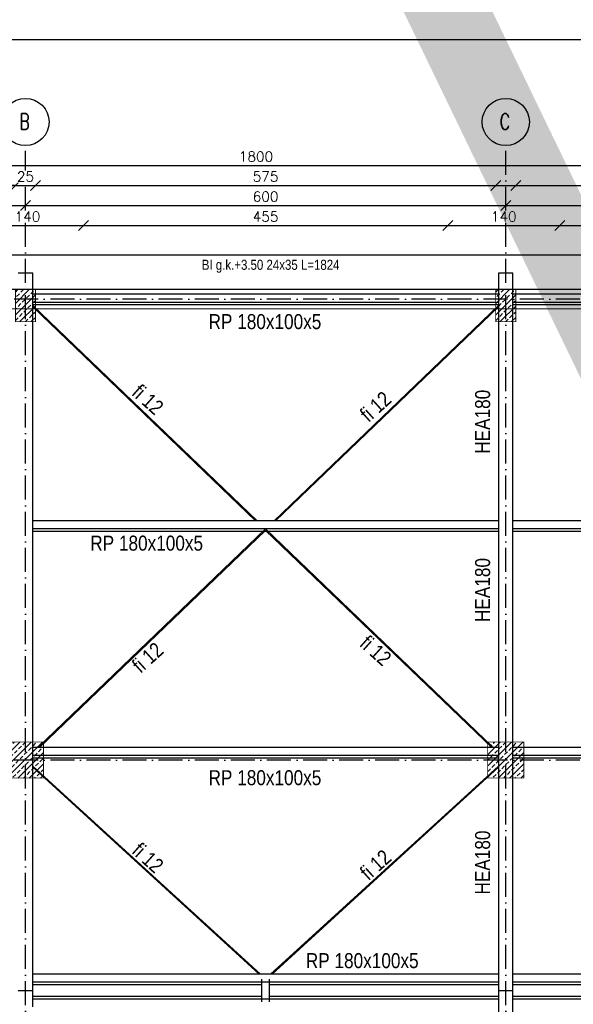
# Model space of a CAD drawing. Header units: millimetres. Extents: x -175722 to -110961, y 52375 to 104640.
# Tile 17 of 146: x -156402 to -155711, y 72850 to 74080. Entities that reach past the tile are written whole.
import ezdxf

# ---------------------------------------------------------------- set-up
doc = ezdxf.new("R2010")
doc.units = ezdxf.units.MM
doc.linetypes.add('ACAD_ISO10W100', pattern=[18, 12, -3, 0, -3])
for name, color, linetype in [('1', 7, 'Continuous'), ('_R - RAMKI', 7, 'Continuous'), ('AS_Balustrady', 53, 'Continuous'), ('AS_Belki', 145, 'Continuous'), ('H', 8, 'Continuous'), ('OSIE', 4, 'ACAD_ISO10W100')]:
    doc.layers.add(name, color=color, linetype=linetype)
doc.layers.add('A_KONSTRUKCJA', color=170, linetype='Continuous', lineweight=30)
doc.styles.add('ROMANS', font='romans')
doc.styles.add('TAB_Arial_bold', font='arialbd.ttf')
doc.styles.add('Technic', font='technic_.ttf')
doc.dimstyles.new('Architektoniczny200', dxfattribs={"dimscale": 5, "dimtxt": 2.5, "dimasz": 1.5, "dimexe": 1, "dimexo": 2, "dimgap": 0, "dimtad": 0, "dimdec": 1, "dimzin": 9, "dimtxsty": 'Technic', "dimblk": 'Architectural', "dimcen": 1, "dimclrt": 7, "dimaunit": 1, "dimadec": 0, "dimazin": 0, "dimtfac": 1, "dimtdec": 1, "dimtix": 1, "dimtmove": 2, "dimatfit": 3, "dimldrblk": 'DOT', "dimfxl": 0, "dimtvp": 0.769231, "dimtolj": 1, "dimarcsym": 0})
doc.dimstyles.new('AS_DIM_STYLE1', dxfattribs={"dimscale": 5, "dimtxt": 2.5, "dimasz": 1, "dimexe": 1.25, "dimexo": 2, "dimgap": 1, "dimtad": 1, "dimdec": 0, "dimdsep": 46, "dimtxsty": 'ROMANS', "dimblk": 'OBLIQUE', "dimcen": 0, "dimdle": 1, "dimclrd": 8, "dimclre": 8, "dimclrt": 9, "dimadec": 0, "dimazin": 0, "dimtfac": 1, "dimtdec": 0, "dimtmove": 1, "dimatfit": 3, "dimldrblk": 'CLOSEDBLANK', "dimfxl": 0, "dimtolj": 1, "dimtzin": 0, "dimarcsym": 0})

# ---------------------------------------------------------------- blocks, each defined once
blk = doc.blocks.new('d2')
at = {"layer": 'AS_Belki', "linetype": 'Continuous', "ltscale": 0.25}
for p, q in [((-173728.4, 81684.3), (-173746.4, 81684.3)), ((-173728.4, 81375.1), (-173728.4, 81684.3)), ((-173128.4, 81684.3), (-173146.4, 81684.3)), ((-173146.4, 81684.3), (-173146.4, 81375.1)), ((-173128.4, 81375.1), (-173128.4, 81684.3)), ((-173146.4, 81658.2), (-173728.4, 81658.2)), ((-173728.4, 81648.3), (-173146.4, 81648.3)), ((-172546.4, 81658.2), (-173128.4, 81658.2)), ((-173128.4, 81648.3), (-172546.4, 81648.3)), ((-173728.4, 81645.2), (-173146.4, 81645.2)), ((-173448.1, 81375.1), (-173728.4, 81644)), ((-173728.4, 81642.3), (-173449.9, 81375.1)), ((-173146.4, 81644), (-173426.7, 81375.1)), ((-173425, 81375.1), (-173146.4, 81642.3)), ((-173128.4, 81645.2), (-172546.4, 81645.2)), ((-173146.4, 81375.1), (-173728.4, 81375.1)), ((-173728.4, 81365.2), (-173728.4, 81375.1)), ((-173728.4, 81091.9), (-173728.4, 81365.2)), ((-173728.4, 81365.2), (-173146.4, 81365.2)), ((-173437.4, 81364.8), (-173721.8, 81091.9)), ((-173153, 81091.9), (-173437.4, 81364.8)), ((-173146.4, 81375.1), (-173146.4, 81365.2)), ((-173146.4, 81365.2), (-173146.4, 81091.9)), ((-172546.4, 81375.1), (-173128.4, 81375.1)), ((-173128.4, 81365.2), (-173128.4, 81375.1)), ((-173128.4, 81091.9), (-173128.4, 81365.2)), ((-173128.4, 81365.2), (-172546.4, 81365.2)), ((-173728.4, 81362.1), (-173440.2, 81362.1)), ((-173720.1, 81091.9), (-173437.4, 81363.1)), ((-173438.5, 81362.1), (-173436.4, 81362.1)), ((-173437.4, 81363.1), (-173154.8, 81091.9)), ((-173434.6, 81362.1), (-173146.4, 81362.1)), ((-173128.4, 81362.1), (-172546.4, 81362.1)), ((-173146.4, 81091.9), (-173728.4, 81091.9)), ((-173728.4, 81082.1), (-173728.4, 81091.9)), ((-173728.4, 80808.8), (-173728.4, 81082.1)), ((-173728.4, 81082.1), (-173146.4, 81082.1)), ((-173146.4, 81091.9), (-173146.4, 81082.1)), ((-173146.4, 81082.1), (-173146.4, 80808.8)), ((-172546.4, 81091.9), (-173128.4, 81091.9)), ((-173128.4, 81082.1), (-173128.4, 81091.9)), ((-173128.4, 80808.8), (-173128.4, 81082.1)), ((-173128.4, 81082.1), (-172546.4, 81082.1)), ((-173728.4, 81078.9), (-173146.4, 81078.9)), ((-173443.7, 80808.8), (-173728.4, 81068.7)), ((-173146.4, 81068.7), (-173431.2, 80808.8)), ((-173128.4, 81078.9), (-172546.4, 81078.9)), ((-173728.4, 81067.1), (-173445.4, 80808.8)), ((-173429.4, 80808.8), (-173146.4, 81067.1)), ((-173146.4, 80808.8), (-173728.4, 80808.8)), ((-173728.4, 80798.9), (-173728.4, 80808.8)), ((-173728.4, 80788.3), (-173728.4, 80798.9)), ((-173728.4, 80798.9), (-173146.4, 80798.9)), ((-173442.4, 80802.3), (-173442.4, 80774.3)), ((-173432.4, 80774.3), (-173432.4, 80802.3)), ((-173146.4, 80808.8), (-173146.4, 80798.9)), ((-173146.4, 80798.9), (-173146.4, 80788.3)), ((-172546.4, 80808.8), (-173128.4, 80808.8)), ((-173128.4, 80798.9), (-173128.4, 80808.8)), ((-173128.4, 80788.3), (-173128.4, 80798.9)), ((-173128.4, 80798.9), (-172546.4, 80798.9)), ((-173746.4, 80788.3), (-173728.4, 80788.3)), ((-173728.4, 80795.8), (-173442.4, 80795.8)), ((-173728.4, 80777.6), (-173728.4, 80788.3)), ((-173432.4, 80795.8), (-173146.4, 80795.8)), ((-173146.4, 80788.3), (-173128.4, 80788.3)), ((-173146.4, 80788.3), (-173146.4, 79892.3)), ((-173128.4, 80795.8), (-172546.4, 80795.8)), ((-173128.4, 79892.3), (-173128.4, 80788.3)), ((-173442.4, 80780.7), (-173728.4, 80780.7)), ((-173146.4, 80777.6), (-173728.4, 80777.6)), ((-173728.4, 80767.8), (-173728.4, 80777.6)), ((-173146.4, 80780.7), (-173432.4, 80780.7)), ((-172546.4, 80780.7), (-173128.4, 80780.7)), ((-172546.4, 80777.6), (-173128.4, 80777.6))]:
    blk.add_line(p, q, dxfattribs=at)
blk = doc.blocks.new('_Oblique')
at = {"color": 0, "linetype": 'ByBlock', "lineweight": -2}
blk.add_line((-0.5, -0.5), (0.5, 0.5), dxfattribs=at)
blk = doc.blocks.new('*D188')
at = {"layer": '_R - RAMKI', "color": 8, "lineweight": -2, "transparency": 16777216}
blk.add_line((-157019.6, 73897.8), (-155194.6, 73897.8), dxfattribs=at)
at = {"layer": 'Defpoints', "color": 0, "transparency": 16777216}
for p in [(-155207.1, 73897.8), (-157007.1, 73742.8), (-155207.1, 73742.8)]:
    blk.add_point(p, dxfattribs=at)
at = {"layer": '_R - RAMKI', "color": 8, "lineweight": -2, "transparency": 16777216, "xscale": 12.5, "yscale": 12.5, "zscale": 12.5, "rotation": 180}
blk.add_blockref('_Oblique', (-157007.1, 73897.8), dxfattribs=at)
at = {"layer": '_R - RAMKI', "color": 8, "lineweight": -2, "transparency": 16777216, "xscale": 12.5, "yscale": 12.5, "zscale": 12.5}
blk.add_blockref('_Oblique', (-155207.1, 73897.8), dxfattribs=at)
at = {"layer": '_R - RAMKI', "color": 9, "transparency": 16777216, "insert": (-156107.1, 73909.1), "char_height": 12.5, "attachment_point": 5, "style": 'ROMANS', "bg_fill": 3, "box_fill_scale": 1.1, "bg_fill_color": 256, "bg_fill_true_color": 13158600, "bg_fill_transparency": 0}
blk.add_mtext('\\A1;1800', dxfattribs=at)
blk = doc.blocks.new('_ClosedBlank')
at = {"color": 0, "linetype": 'ByBlock', "lineweight": -2}
for p, q in [((-1, 0.167), (0, 0)), ((-1, 0.167), (-1, -0.167)), ((0, 0), (-1, -0.167))]:
    blk.add_line(p, q, dxfattribs=at)
blk = doc.blocks.new('*D191')
at = {"layer": '_R - RAMKI', "color": 8, "lineweight": -2, "transparency": 16777216}
blk.add_line((-156979.6, 73872.8), (-156395.1, 73872.8), dxfattribs=at)
at = {"layer": 'Defpoints', "color": 0, "transparency": 16777216}
for p in [(-156407.6, 73872.8), (-156967.1, 73742.8), (-156407.6, 73742.8)]:
    blk.add_point(p, dxfattribs=at)
at = {"layer": '_R - RAMKI', "color": 8, "lineweight": -2, "transparency": 16777216, "xscale": 12.5, "yscale": 12.5, "zscale": 12.5, "rotation": 180}
blk.add_blockref('_Oblique', (-156967.1, 73872.8), dxfattribs=at)
at = {"layer": '_R - RAMKI', "color": 8, "lineweight": -2, "transparency": 16777216, "xscale": 12.5, "yscale": 12.5, "zscale": 12.5}
blk.add_blockref('_Oblique', (-156407.6, 73872.8), dxfattribs=at)
at = {"layer": '_R - RAMKI', "color": 9, "transparency": 16777216, "insert": (-156687.3, 73884.1), "char_height": 12.5, "attachment_point": 5, "style": 'ROMANS', "bg_fill": 3, "box_fill_scale": 1.1, "bg_fill_color": 256, "bg_fill_true_color": 13158600, "bg_fill_transparency": 0}
blk.add_mtext('\\A1;560', dxfattribs=at)
blk = doc.blocks.new('*D192')
at = {"layer": '_R - RAMKI', "color": 8, "lineweight": -2, "transparency": 16777216}
for p, q in [((-156407.6, 73872.8), (-156420.1, 73872.8)), ((-156407.6, 73872.8), (-156382.6, 73872.8)), ((-156382.6, 73872.8), (-156370.1, 73872.8))]:
    blk.add_line(p, q, dxfattribs=at)
at = {"layer": 'Defpoints', "color": 0, "transparency": 16777216}
for p in [(-156407.6, 73742.8), (-156382.6, 73742.8)]:
    blk.add_point(p, dxfattribs=at)
at = {"layer": '_R - RAMKI', "color": 8, "lineweight": -2, "transparency": 16777216, "xscale": 12.5, "yscale": 12.5, "zscale": 12.5}
blk.add_blockref('_Oblique', (-156407.6, 73872.8), dxfattribs=at)
at = {"layer": '_R - RAMKI', "color": 8, "lineweight": -2, "transparency": 16777216, "xscale": 12.5, "yscale": 12.5, "zscale": 12.5, "rotation": 180}
blk.add_blockref('_Oblique', (-156382.6, 73872.8), dxfattribs=at)
at = {"layer": '_R - RAMKI', "color": 9, "transparency": 16777216, "insert": (-156395.1, 73884.1), "char_height": 12.5, "attachment_point": 5, "style": 'ROMANS', "bg_fill": 3, "box_fill_scale": 1.1, "bg_fill_color": 256, "bg_fill_true_color": 13158600, "bg_fill_transparency": 0}
blk.add_mtext('\\A1;25', dxfattribs=at)
at = {"layer": 'Defpoints', "color": 0, "transparency": 16777216}
blk.add_point((-156382.6, 73872.8), dxfattribs=at)
blk = doc.blocks.new('*D193')
at = {"layer": '_R - RAMKI', "color": 8, "lineweight": -2, "transparency": 16777216}
blk.add_line((-156395.1, 73872.8), (-155795.1, 73872.8), dxfattribs=at)
at = {"layer": 'Defpoints', "color": 0, "transparency": 16777216}
for p in [(-155807.6, 73872.8), (-156382.6, 73742.8), (-155807.6, 73742.8)]:
    blk.add_point(p, dxfattribs=at)
at = {"layer": '_R - RAMKI', "color": 8, "lineweight": -2, "transparency": 16777216, "xscale": 12.5, "yscale": 12.5, "zscale": 12.5, "rotation": 180}
blk.add_blockref('_Oblique', (-156382.6, 73872.8), dxfattribs=at)
at = {"layer": '_R - RAMKI', "color": 8, "lineweight": -2, "transparency": 16777216, "xscale": 12.5, "yscale": 12.5, "zscale": 12.5}
blk.add_blockref('_Oblique', (-155807.6, 73872.8), dxfattribs=at)
at = {"layer": '_R - RAMKI', "color": 9, "transparency": 16777216, "insert": (-156095.1, 73884.1), "char_height": 12.5, "attachment_point": 5, "style": 'ROMANS', "bg_fill": 3, "box_fill_scale": 1.1, "bg_fill_color": 256, "bg_fill_true_color": 13158600, "bg_fill_transparency": 0}
blk.add_mtext('\\A1;575', dxfattribs=at)
blk = doc.blocks.new('*D194')
at = {"layer": '_R - RAMKI', "color": 8, "lineweight": -2, "transparency": 16777216}
blk.add_line((-155795.1, 73872.8), (-155194.6, 73872.8), dxfattribs=at)
at = {"layer": 'Defpoints', "color": 0, "transparency": 16777216}
for p in [(-155207.1, 73872.8), (-155782.6, 73742.8), (-155207.1, 73742.8)]:
    blk.add_point(p, dxfattribs=at)
at = {"layer": '_R - RAMKI', "color": 8, "lineweight": -2, "transparency": 16777216, "xscale": 12.5, "yscale": 12.5, "zscale": 12.5, "rotation": 180}
blk.add_blockref('_Oblique', (-155782.6, 73872.8), dxfattribs=at)
at = {"layer": '_R - RAMKI', "color": 8, "lineweight": -2, "transparency": 16777216, "xscale": 12.5, "yscale": 12.5, "zscale": 12.5}
blk.add_blockref('_Oblique', (-155207.1, 73872.8), dxfattribs=at)
at = {"layer": '_R - RAMKI', "color": 9, "transparency": 16777216, "insert": (-155494.8, 73884.1), "char_height": 12.5, "attachment_point": 5, "style": 'ROMANS', "bg_fill": 3, "box_fill_scale": 1.1, "bg_fill_color": 256, "bg_fill_true_color": 13158600, "bg_fill_transparency": 0}
blk.add_mtext('\\A1;575', dxfattribs=at)
blk = doc.blocks.new('*D199')
at = {"layer": '_R - RAMKI', "color": 8, "lineweight": -2, "transparency": 16777216}
blk.add_line((-157007.6, 73847.8), (-156382.6, 73847.8), dxfattribs=at)
at = {"layer": 'Defpoints', "color": 0, "transparency": 16777216}
for p in [(-156395.1, 73847.8), (-156995.1, 73730.8), (-156395.1, 73730.8)]:
    blk.add_point(p, dxfattribs=at)
at = {"layer": '_R - RAMKI', "color": 8, "lineweight": -2, "transparency": 16777216, "xscale": 12.5, "yscale": 12.5, "zscale": 12.5, "rotation": 180}
blk.add_blockref('_Oblique', (-156995.1, 73847.8), dxfattribs=at)
at = {"layer": '_R - RAMKI', "color": 8, "lineweight": -2, "transparency": 16777216, "xscale": 12.5, "yscale": 12.5, "zscale": 12.5}
blk.add_blockref('_Oblique', (-156395.1, 73847.8), dxfattribs=at)
at = {"layer": '_R - RAMKI', "color": 9, "transparency": 16777216, "insert": (-156695.1, 73859.1), "char_height": 12.5, "attachment_point": 5, "style": 'ROMANS', "bg_fill": 3, "box_fill_scale": 1.1, "bg_fill_color": 256, "bg_fill_true_color": 13158600, "bg_fill_transparency": 0}
blk.add_mtext('\\A1;600', dxfattribs=at)
blk = doc.blocks.new('*D200')
at = {"layer": '_R - RAMKI', "color": 8, "lineweight": -2, "transparency": 16777216}
blk.add_line((-156407.6, 73847.8), (-155782.6, 73847.8), dxfattribs=at)
at = {"layer": 'Defpoints', "color": 0, "transparency": 16777216}
for p in [(-155795.1, 73847.8), (-156395.1, 73730.8), (-155795.1, 73730.8)]:
    blk.add_point(p, dxfattribs=at)
at = {"layer": '_R - RAMKI', "color": 8, "lineweight": -2, "transparency": 16777216, "xscale": 12.5, "yscale": 12.5, "zscale": 12.5, "rotation": 180}
blk.add_blockref('_Oblique', (-156395.1, 73847.8), dxfattribs=at)
at = {"layer": '_R - RAMKI', "color": 8, "lineweight": -2, "transparency": 16777216, "xscale": 12.5, "yscale": 12.5, "zscale": 12.5}
blk.add_blockref('_Oblique', (-155795.1, 73847.8), dxfattribs=at)
at = {"layer": '_R - RAMKI', "color": 9, "transparency": 16777216, "insert": (-156095.1, 73859.1), "char_height": 12.5, "attachment_point": 5, "style": 'ROMANS', "bg_fill": 3, "box_fill_scale": 1.1, "bg_fill_color": 256, "bg_fill_true_color": 13158600, "bg_fill_transparency": 0}
blk.add_mtext('\\A1;600', dxfattribs=at)
blk = doc.blocks.new('*D201')
at = {"layer": '_R - RAMKI', "color": 8, "lineweight": -2, "transparency": 16777216}
blk.add_line((-155807.6, 73847.8), (-155182.6, 73847.8), dxfattribs=at)
at = {"layer": 'Defpoints', "color": 0, "transparency": 16777216}
for p in [(-155195.1, 73847.8), (-155795.1, 73730.8), (-155195.1, 73730.8)]:
    blk.add_point(p, dxfattribs=at)
at = {"layer": '_R - RAMKI', "color": 8, "lineweight": -2, "transparency": 16777216, "xscale": 12.5, "yscale": 12.5, "zscale": 12.5, "rotation": 180}
blk.add_blockref('_Oblique', (-155795.1, 73847.8), dxfattribs=at)
at = {"layer": '_R - RAMKI', "color": 8, "lineweight": -2, "transparency": 16777216, "xscale": 12.5, "yscale": 12.5, "zscale": 12.5}
blk.add_blockref('_Oblique', (-155195.1, 73847.8), dxfattribs=at)
at = {"layer": '_R - RAMKI', "color": 9, "transparency": 16777216, "insert": (-155495.1, 73859.1), "char_height": 12.5, "attachment_point": 5, "style": 'ROMANS', "bg_fill": 3, "box_fill_scale": 1.1, "bg_fill_color": 256, "bg_fill_true_color": 13158600, "bg_fill_transparency": 0}
blk.add_mtext('\\A1;600', dxfattribs=at)
blk = doc.blocks.new('*D93')
at = {"layer": '_R - RAMKI', "color": 8, "lineweight": -2, "transparency": 16777216}
blk.add_line((-156475.1, 73822.8), (-156310.1, 73822.8), dxfattribs=at)
at = {"layer": 'Defpoints', "color": 0, "transparency": 16777216}
for p in [(-156322.6, 73822.8), (-156462.6, 73742.8), (-156322.6, 73742.8)]:
    blk.add_point(p, dxfattribs=at)
at = {"layer": '_R - RAMKI', "color": 8, "lineweight": -2, "transparency": 16777216, "xscale": 12.5, "yscale": 12.5, "zscale": 12.5, "rotation": 180}
blk.add_blockref('_Oblique', (-156462.6, 73822.8), dxfattribs=at)
at = {"layer": '_R - RAMKI', "color": 8, "lineweight": -2, "transparency": 16777216, "xscale": 12.5, "yscale": 12.5, "zscale": 12.5}
blk.add_blockref('_Oblique', (-156322.6, 73822.8), dxfattribs=at)
at = {"layer": '_R - RAMKI', "color": 9, "transparency": 16777216, "insert": (-156392.6, 73834.1), "char_height": 12.5, "attachment_point": 5, "style": 'ROMANS', "bg_fill": 3, "box_fill_scale": 1.1, "bg_fill_color": 256, "bg_fill_true_color": 13158600, "bg_fill_transparency": 0}
blk.add_mtext('\\A1;140', dxfattribs=at)
blk = doc.blocks.new('*D94')
at = {"layer": '_R - RAMKI', "color": 8, "lineweight": -2, "transparency": 16777216}
blk.add_line((-156335.1, 73822.8), (-155855.1, 73822.8), dxfattribs=at)
at = {"layer": 'Defpoints', "color": 0, "transparency": 16777216}
for p in [(-155867.6, 73822.8), (-156322.6, 73742.8), (-155867.6, 73742.8)]:
    blk.add_point(p, dxfattribs=at)
at = {"layer": '_R - RAMKI', "color": 8, "lineweight": -2, "transparency": 16777216, "xscale": 12.5, "yscale": 12.5, "zscale": 12.5, "rotation": 180}
blk.add_blockref('_Oblique', (-156322.6, 73822.8), dxfattribs=at)
at = {"layer": '_R - RAMKI', "color": 8, "lineweight": -2, "transparency": 16777216, "xscale": 12.5, "yscale": 12.5, "zscale": 12.5}
blk.add_blockref('_Oblique', (-155867.6, 73822.8), dxfattribs=at)
at = {"layer": '_R - RAMKI', "color": 9, "transparency": 16777216, "insert": (-156095.1, 73834.1), "char_height": 12.5, "attachment_point": 5, "style": 'ROMANS', "bg_fill": 3, "box_fill_scale": 1.1, "bg_fill_color": 256, "bg_fill_true_color": 13158600, "bg_fill_transparency": 0}
blk.add_mtext('\\A1;455', dxfattribs=at)
blk = doc.blocks.new('*D95')
at = {"layer": '_R - RAMKI', "color": 8, "lineweight": -2, "transparency": 16777216}
blk.add_line((-155880.1, 73822.8), (-155715.1, 73822.8), dxfattribs=at)
at = {"layer": 'Defpoints', "color": 0, "transparency": 16777216}
for p in [(-155727.6, 73822.8), (-155867.6, 73742.8), (-155727.6, 73742.8)]:
    blk.add_point(p, dxfattribs=at)
at = {"layer": '_R - RAMKI', "color": 8, "lineweight": -2, "transparency": 16777216, "xscale": 12.5, "yscale": 12.5, "zscale": 12.5, "rotation": 180}
blk.add_blockref('_Oblique', (-155867.6, 73822.8), dxfattribs=at)
at = {"layer": '_R - RAMKI', "color": 8, "lineweight": -2, "transparency": 16777216, "xscale": 12.5, "yscale": 12.5, "zscale": 12.5}
blk.add_blockref('_Oblique', (-155727.6, 73822.8), dxfattribs=at)
at = {"layer": '_R - RAMKI', "color": 9, "transparency": 16777216, "insert": (-155797.6, 73834.1), "char_height": 12.5, "attachment_point": 5, "style": 'ROMANS', "bg_fill": 3, "box_fill_scale": 1.1, "bg_fill_color": 256, "bg_fill_true_color": 13158600, "bg_fill_transparency": 0}
blk.add_mtext('\\A1;140', dxfattribs=at)
blk = doc.blocks.new('*D96')
at = {"layer": '_R - RAMKI', "color": 8, "lineweight": -2, "transparency": 16777216}
blk.add_line((-155740.1, 73822.8), (-155260.1, 73822.8), dxfattribs=at)
at = {"layer": 'Defpoints', "color": 0, "transparency": 16777216}
for p in [(-155272.6, 73822.8), (-155727.6, 73742.8), (-155272.6, 73742.8)]:
    blk.add_point(p, dxfattribs=at)
at = {"layer": '_R - RAMKI', "color": 8, "lineweight": -2, "transparency": 16777216, "xscale": 12.5, "yscale": 12.5, "zscale": 12.5, "rotation": 180}
blk.add_blockref('_Oblique', (-155727.6, 73822.8), dxfattribs=at)
at = {"layer": '_R - RAMKI', "color": 8, "lineweight": -2, "transparency": 16777216, "xscale": 12.5, "yscale": 12.5, "zscale": 12.5}
blk.add_blockref('_Oblique', (-155272.6, 73822.8), dxfattribs=at)
at = {"layer": '_R - RAMKI', "color": 9, "transparency": 16777216, "insert": (-155500.1, 73834.1), "char_height": 12.5, "attachment_point": 5, "style": 'ROMANS', "bg_fill": 3, "box_fill_scale": 1.1, "bg_fill_color": 256, "bg_fill_true_color": 13158600, "bg_fill_transparency": 0}
blk.add_mtext('\\A1;455', dxfattribs=at)
blk = doc.blocks.new('Architectural')
blk.add_line((-1, 0), (0, 0))
at = {"color": 7, "linetype": 'ByBlock', "const_width": 0.15}
blk.add_lwpolyline([(-0.5, -0.5), (0.5, 0.5)], dxfattribs=at)
blk = doc.blocks.new('*D160')
at = {"layer": 'AS_Balustrady', "color": 0, "linetype": 'Continuous', "lineweight": -2, "ltscale": 0.25, "transparency": 16777216}
for p, q in [((-157007.1, 73776.1), (-157007.1, 73791.1)), ((-155183.1, 73776.1), (-155183.1, 73791.1)), ((-155190.6, 73786.1), (-156999.6, 73786.1))]:
    blk.add_line(p, q, dxfattribs=at)
at = {"layer": 'Defpoints', "color": 0, "linetype": 'Continuous', "ltscale": 0.25, "transparency": 16777216}
for p in [(-157007.1, 73786.1), (-157007.1, 73716.1), (-155183.1, 73716.1)]:
    blk.add_point(p, dxfattribs=at)
at = {"layer": 'AS_Balustrady', "color": 0, "linetype": 'Continuous', "lineweight": -2, "ltscale": 0.25, "transparency": 16777216, "xscale": 7.5, "yscale": 7.5, "zscale": 7.5, "rotation": 180}
blk.add_blockref('Architectural', (-157007.1, 73786.1), dxfattribs=at)
at = {"layer": 'AS_Balustrady', "color": 0, "linetype": 'Continuous', "lineweight": -2, "ltscale": 0.25, "transparency": 16777216, "xscale": 7.5, "yscale": 7.5, "zscale": 7.5}
blk.add_blockref('Architectural', (-155183.1, 73786.1), dxfattribs=at)
at = {"layer": 'AS_Balustrady', "color": 7, "linetype": 'Continuous', "ltscale": 0.25, "transparency": 16777216, "insert": (-156088.8, 73772), "char_height": 12.5, "attachment_point": 5, "style": 'Technic'}
blk.add_mtext('\\A1;BI g.k.+3.50 24x35 L=1824', dxfattribs=at)
blk = doc.blocks.new('_Dot')
at = {"color": 0, "linetype": 'ByBlock', "lineweight": -2}
blk.add_line((-0.5, 0), (-1, 0), dxfattribs=at)
at = {"color": 0, "linetype": 'ByBlock', "const_width": 0.5}
blk.add_lwpolyline([(-0.25, 0, 1), (0.25, 0, 1)], format="xyb", close=True, dxfattribs=at)

msp = doc.modelspace()

# ---------------------------------------------------------------- hatches: boundary and pattern name
at = {"layer": 'AS_Balustrady', "linetype": 'Continuous', "ltscale": 0.25}
h = msp.add_hatch(dxfattribs=at)
h.set_pattern_fill('ANSI33', color=256, scale=40, style=0)
h.set_pattern_definition([(45, (-167739.294, 94934.999), (-7.071068, 7.071068), []), (45, (-167732.223, 94934.999), (-7.071068, 7.071068), [5, -2.5])])
h.paths.add_polyline_path([(-156407.58858, 73742.83432), (-156382.58858, 73742.83432), (-156382.58858, 73702.83432), (-156407.58858, 73702.83432)])
h = msp.add_hatch(dxfattribs=at)
h.set_pattern_fill('ANSI33', color=256, scale=40, style=0)
h.set_pattern_definition([(45, (-167139.294, 94934.999), (-7.071068, 7.071068), []), (45, (-167132.223, 94934.999), (-7.071068, 7.071068), [5, -2.5])])
h.paths.add_polyline_path([(-155807.58858, 73742.83432), (-155782.58858, 73742.83432), (-155782.58858, 73702.83432), (-155807.58858, 73702.83432)])
h = msp.add_hatch(dxfattribs=at)
h.set_pattern_fill('ANSI33', color=256, scale=40, style=0)
h.set_pattern_definition([(45, (-167736.794, 94369.833), (-7.071068, 7.071068), []), (45, (-167729.723, 94369.833), (-7.071068, 7.071068), [5, -2.5])])
h.paths.add_polyline_path([(-156417.58858, 73177.66765), (-156372.58858, 73177.66765), (-156372.58858, 73132.66765), (-156417.58858, 73132.66765)])
h = msp.add_hatch(dxfattribs=at)
h.set_pattern_fill('ANSI33', color=256, scale=40, style=0)
h.set_pattern_definition([(45, (-167136.794, 94369.833), (-7.071068, 7.071068), []), (45, (-167129.723, 94369.833), (-7.071068, 7.071068), [5, -2.5])])
h.paths.add_polyline_path([(-155817.58858, 73177.66765), (-155772.58858, 73177.66765), (-155772.58858, 73132.66765), (-155817.58858, 73132.66765)])

# ---------------------------------------------------------------- linework, layer by layer
at = {"color": 8}
msp.add_lwpolyline([(-155171.58858, 73718.83432), (-155171.58858, 73742.83432), (-157007.08858, 73742.83432), (-157007.08858, 71991.83432), (-154556.08858, 71991.83432), (-154556.08858, 72141.33432), (-154580.08858, 72141.33432), (-154580.08858, 72015.83432), (-155183.08858, 72015.83432), (-155183.08858, 73381.83432), (-155171.58858, 73381.83432), (-155171.58858, 73405.83432), (-155183.08858, 73405.83432), (-155183.08858, 73718.83432), (-155171.58858, 73718.83432)], dxfattribs=at)
at = {"layer": '1', "color": 32}
msp.add_lwpolyline([(-157259.65197, 71185.05579), (-153159.65197, 71185.05579), (-153159.65197, 74055.05579), (-157259.65197, 74055.05579)], close=True, dxfattribs=at)
at = {"layer": 'A_KONSTRUKCJA', "color": 1, "const_width": 1}
msp.add_lwpolyline([(-155207.08858, 73742.83432), (-157007.08858, 73742.83432), (-157007.08858, 71991.83432), (-155207.08858, 71991.83432)], dxfattribs=at)
msp.add_lwpolyline([(-155207.08858, 72015.83432), (-156983.08858, 72015.83432), (-156983.08858, 73718.83432), (-155207.08858, 73718.83432)], close=True, dxfattribs=at)
at = {"layer": 'AS_Balustrady', "linetype": 'Continuous', "ltscale": 0.25, "const_width": 1}
for points in [[(-156407.58858, 73702.83432), (-156382.58858, 73702.83432), (-156382.58858, 73742.83432), (-156407.58858, 73742.83432)], [(-155807.58858, 73702.83432), (-155782.58858, 73702.83432), (-155782.58858, 73742.83432), (-155807.58858, 73742.83432)], [(-156417.58858, 73132.66765), (-156372.58858, 73132.66765), (-156372.58858, 73177.66765), (-156417.58858, 73177.66765)], [(-155817.58858, 73132.66765), (-155772.58858, 73132.66765), (-155772.58858, 73177.66765), (-155817.58858, 73177.66765)]]:
    msp.add_lwpolyline(points, close=True, dxfattribs=at)
at = {"layer": 'H', "color": 142, "linetype": 'ByBlock', "ltscale": 0.1}
for centre in [(-156395.08858, 73952.28877), (-155795.08858, 73952.28877)]:
    msp.add_circle(centre, 29.45441, dxfattribs=at)
at = {"layer": 'OSIE', "ltscale": 2.5}
for p, q in [((-156395.08858, 71811.83427), (-156395.08858, 73922.83436)), ((-155795.08858, 71811.83427), (-155795.08858, 73922.83436)), ((-154394.71181, 73730.83432), (-157187.08858, 73730.83432)), ((-154394.71181, 73155.16765), (-157187.08858, 73155.16765))]:
    msp.add_line(p, q, dxfattribs=at)

# ---------------------------------------------------------------- block references
msp.add_blockref('d2', (17342.3453, -7920.94274))

# ---------------------------------------------------------------- texts
at = {"layer": 'AS_Balustrady', "color": 7, "style": 'Technic'}
for p in [(-156166.37799, 73693.50738), (-156314.13393, 73416.78388), (-156166.37799, 73123.80358), (-156044.84748, 72895.23807)]:
    msp.add_text('RP 180x100x5', height=18.75, dxfattribs=at).set_placement(p)
for s, rotation, p in [('HEA180', 90, (-155814.65272, 73537.76067)), ('fi 12', 318, (-156263.55318, 73612.13094)), ('fi 12', 42, (-155966.51098, 73576.21653)), ('HEA180', 90, (-155814.65272, 73327.62719)), ('fi 12', 318, (-155978.87376, 73298.57869)), ('fi 12', 42, (-156251.1904, 73262.66428)), ('HEA180', 90, (-155814.65272, 72987.15696)), ('fi 12', 318, (-156263.55318, 73039.65337)), ('fi 12', 42, (-155966.51098, 73003.73896))]:
    msp.add_text(s, height=18.75, rotation=rotation, dxfattribs=at).set_placement(p)
at = {"layer": 'H', "color": 142, "linetype": 'ByBlock', "ltscale": 0.1, "char_height": 20, "width": 32.7021847, "attachment_point": 3, "style": 'TAB_Arial_bold'}
for s, insert in [('{\\Fromans|c238;\\W0.7;B}', (-156389.87336, 73962.76322)), ('{\\Fromans|c238;\\W0.7;C}', (-155789.87336, 73962.76322))]:
    msp.add_mtext(s, dxfattribs=dict(at, insert=insert))

# ---------------------------------------------------------------- next in the draw order: dimensions: what is measured, and where the dimension line sits
at = {"layer": '_R - RAMKI'}
dim = msp.add_linear_dim(base=(-155207.08858, 73897.83436), p1=(-157007.08858, 73742.83432), p2=(-155207.08858, 73742.84612), dimstyle='AS_DIM_STYLE1', override={"dimscale": 12.5, "dimtxt": 1, "dimgap": 0.4, "dimse1": 1, "dimse2": 1, "dimtix": 1, "dimfxl": 10, "dimfxlon": 1}, dxfattribs=at)
dim.commit()
dim.dimension.update_dxf_attribs({"geometry": '*D188', "text_midpoint": (-156107.08858, 73909.08436)})

# ---------------------------------------------------------------- next in the draw order: dimensions: what is measured, and where the dimension line sits
dim = msp.add_linear_dim(base=(-156407.5885842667, 73872.8343642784), p1=(-156967.0885842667, 73742.8343151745), p2=(-156407.5885842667, 73742.8343151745), dimstyle='AS_DIM_STYLE1', override={"dimscale": 12.5, "dimtxt": 1, "dimgap": 0.4, "dimse1": 1, "dimse2": 1, "dimtix": 1, "dimfxl": 10, "dimfxlon": 1}, dxfattribs=at)
dim.commit()
dim.dimension.update_dxf_attribs({"geometry": '*D191', "text_midpoint": (-156687.3385842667, 73884.0843642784)})

# ---------------------------------------------------------------- next in the draw order: dimensions: what is measured, and where the dimension line sits
dim = msp.add_linear_dim(base=(-156382.58858, 73872.83436), p1=(-156407.58858, 73742.83432), p2=(-156382.58858, 73742.83432), dimstyle='AS_DIM_STYLE1', override={"dimscale": 12.5, "dimtxt": 1, "dimgap": 0.4, "dimse1": 1, "dimse2": 1, "dimtix": 1, "dimfxl": 10, "dimfxlon": 1}, dxfattribs=at)
dim.commit()
dim.dimension.update_dxf_attribs({"geometry": '*D192', "text_midpoint": (-156395.08858, 73884.08436)})

# ---------------------------------------------------------------- next in the draw order: dimensions: what is measured, and where the dimension line sits
dim = msp.add_linear_dim(base=(-155807.58858, 73872.83436), p1=(-156382.58858, 73742.83432), p2=(-155807.58858, 73742.83432), dimstyle='AS_DIM_STYLE1', override={"dimscale": 12.5, "dimtxt": 1, "dimgap": 0.4, "dimse1": 1, "dimse2": 1, "dimtix": 1, "dimfxl": 10, "dimfxlon": 1}, dxfattribs=at)
dim.commit()
dim.dimension.update_dxf_attribs({"geometry": '*D193', "text_midpoint": (-156095.08858, 73884.08436)})

# ---------------------------------------------------------------- next in the draw order: dimensions: what is measured, and where the dimension line sits
for base, p1, p2, picture, middle in [((-155207.09532, 73872.83436), (-155782.58858, 73742.83432), (-155207.09532, 73742.84709), '*D194', (-155494.84195, 73884.08436)), ((-156395.08858, 73847.83436), (-156995.08858, 73730.83432), (-156395.08858, 73730.83432), '*D199', (-156695.08858, 73859.08436))]:
    dim = msp.add_linear_dim(base=base, p1=p1, p2=p2, dimstyle='AS_DIM_STYLE1', override={"dimscale": 12.5, "dimtxt": 1, "dimgap": 0.4, "dimse1": 1, "dimse2": 1, "dimtix": 1, "dimfxl": 10, "dimfxlon": 1}, dxfattribs=at)
    dim.commit()
    dim.dimension.update_dxf_attribs({"geometry": picture, "text_midpoint": middle})

# ---------------------------------------------------------------- next in the draw order: dimensions: what is measured, and where the dimension line sits
dim = msp.add_linear_dim(base=(-155795.08858, 73847.83436), p1=(-156395.08858, 73730.83432), p2=(-155795.08858, 73730.83432), dimstyle='AS_DIM_STYLE1', override={"dimscale": 12.5, "dimtxt": 1, "dimgap": 0.4, "dimse1": 1, "dimse2": 1, "dimtix": 1, "dimfxl": 10, "dimfxlon": 1}, dxfattribs=at)
dim.commit()
dim.dimension.update_dxf_attribs({"geometry": '*D200', "text_midpoint": (-156095.08858, 73859.08436)})

# ---------------------------------------------------------------- next in the draw order: dimensions: what is measured, and where the dimension line sits
for base, p1, p2, picture, middle in [((-155195.08858, 73847.83436), (-155795.08858, 73730.83432), (-155195.08858, 73730.83432), '*D201', (-155495.08858, 73859.08436)), ((-156322.58858, 73822.83436), (-156462.58858, 73742.83432), (-156322.58858, 73742.83432), '*D93', (-156392.58858, 73834.08436))]:
    dim = msp.add_linear_dim(base=base, p1=p1, p2=p2, dimstyle='AS_DIM_STYLE1', override={"dimscale": 12.5, "dimtxt": 1, "dimgap": 0.4, "dimse1": 1, "dimse2": 1, "dimtix": 1, "dimfxl": 10, "dimfxlon": 1}, dxfattribs=at)
    dim.commit()
    dim.dimension.update_dxf_attribs({"geometry": picture, "text_midpoint": middle})

# ---------------------------------------------------------------- next in the draw order: dimensions: what is measured, and where the dimension line sits
dim = msp.add_linear_dim(base=(-155867.58858, 73822.83436), p1=(-156322.58858, 73742.83432), p2=(-155867.58858, 73742.83432), dimstyle='AS_DIM_STYLE1', override={"dimscale": 12.5, "dimtxt": 1, "dimgap": 0.4, "dimse1": 1, "dimse2": 1, "dimtix": 1, "dimfxl": 10, "dimfxlon": 1}, dxfattribs=at)
dim.commit()
dim.dimension.update_dxf_attribs({"geometry": '*D94', "text_midpoint": (-156095.08858, 73834.08436)})

# ---------------------------------------------------------------- next in the draw order: dimensions: what is measured, and where the dimension line sits
dim = msp.add_linear_dim(base=(-155727.58858, 73822.83436), p1=(-155867.58858, 73742.83432), p2=(-155727.58858, 73742.83432), dimstyle='AS_DIM_STYLE1', override={"dimscale": 12.5, "dimtxt": 1, "dimgap": 0.4, "dimse1": 1, "dimse2": 1, "dimtix": 1, "dimfxl": 10, "dimfxlon": 1}, dxfattribs=at)
dim.commit()
dim.dimension.update_dxf_attribs({"geometry": '*D95', "text_midpoint": (-155797.58858, 73834.08436)})

# ---------------------------------------------------------------- next in the draw order: dimensions: what is measured, and where the dimension line sits
dim = msp.add_linear_dim(base=(-155272.58858, 73822.83436), p1=(-155727.58858, 73742.83432), p2=(-155272.58858, 73742.83432), dimstyle='AS_DIM_STYLE1', override={"dimscale": 12.5, "dimtxt": 1, "dimgap": 0.4, "dimse1": 1, "dimse2": 1, "dimtix": 1, "dimfxl": 10, "dimfxlon": 1}, dxfattribs=at)
dim.commit()
dim.dimension.update_dxf_attribs({"geometry": '*D96', "text_midpoint": (-155500.08858, 73834.08436)})

# ---------------------------------------------------------------- next in the draw order: linework, layer by layer
at = {"const_width": 100}
msp.add_lwpolyline([(-157309.65197, 77075.05579), (-153159.65197, 68487.11271)], dxfattribs=at)

# ---------------------------------------------------------------- next in the draw order: dimensions: what is measured, and where the dimension line sits
at = {"layer": 'AS_Balustrady', "linetype": 'Continuous', "ltscale": 0.25}
dim = msp.add_linear_dim(base=(-157007.08858, 73786.09269), p1=(-155183.08858, 73716.10449), p2=(-157007.08858, 73716.10449), text='BI g.k.+3.50 24x35 L=<>', dimstyle='Architektoniczny200', dxfattribs=at)
dim.commit()
dim.dimension.update_dxf_attribs({"geometry": '*D160', "text_midpoint": (-156088.80098, 73771.99665), "dimtype": 160})

doc.saveas('drawing.dxf')
